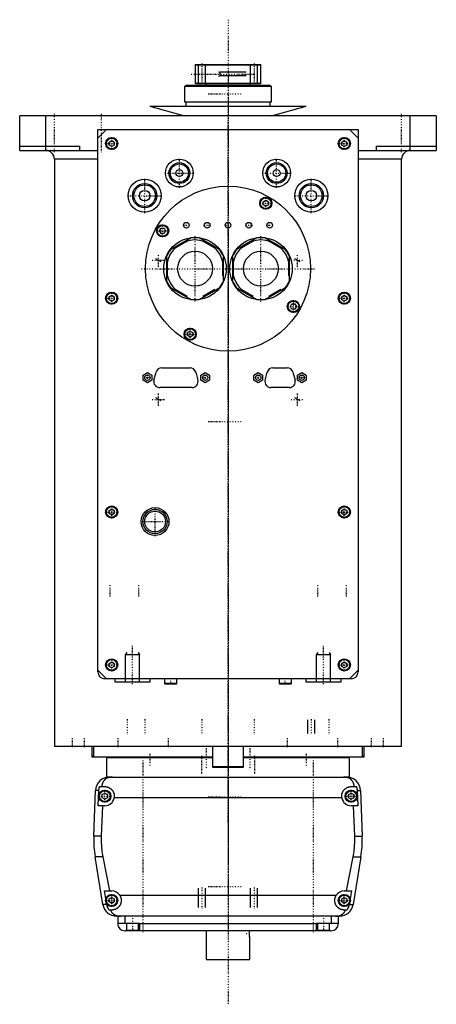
# Model space of a CAD drawing. Extents: x -120 to 120, y -123 to 443.
import ezdxf

# ---------------------------------------------------------------- set-up
doc = ezdxf.new("R2010")
doc.units = 0
doc.linetypes.add('CENTER', pattern=[1.5, 0.45, -0.5, 0.05, -0.5])
for name, color, linetype in [('AM_0', 7, 'CONTINUOUS'), ('AM_10', 7, 'CONTINUOUS'), ('AM_7', 7, 'CENTER')]:
    doc.layers.add(name, color=color, linetype=linetype)

msp = doc.modelspace()

# ---------------------------------------------------------------- linework, layer by layer
at = {"layer": 'AM_0', "color": 7, "linetype": 'CONTINUOUS'}
for p, q in [((-18.7, 417.5), (-19, 417.2)), ((-19, 417.2), (-19, 406.8)), ((-19, 417.2), (19, 417.2)), ((-18.7, 417.5), (18.7, 417.5)), ((19, 417.2), (18.7, 417.5)), ((19, 406.8), (19, 417.2)), ((-25.15, 405), (-25.15, 396)), ((-25.15, 405), (25.15, 405)), ((-24.35, 405.5), (-24.35, 405)), ((-24.35, 405.5), (24.35, 405.5)), ((-19, 406.8), (-18.7, 406.5)), ((-19, 406.8), (19, 406.8)), ((-18.7, 406.5), (18.7, 406.5)), ((-12.5, 406.5), (-12.5, 405.5)), ((12.5, 405.5), (12.5, 406.5)), ((18.7, 406.5), (19, 406.8)), ((24.35, 405), (24.35, 405.5)), ((25.15, 396), (25.15, 405)), ((-45, 393.5), (-25.04, 388)), ((-45, 393.5), (45, 393.5)), ((-25.15, 396), (25.15, 396)), ((-24.35, 396), (-24.35, 393.5)), ((24.35, 393.5), (24.35, 396)), ((25.04, 388), (45, 393.5)), ((-120, 368), (-120, 388)), ((120, 388), (-120, 388)), ((-105, 368), (-105, 388)), ((105, 368), (105, 388)), ((120, 388), (120, 368)), ((-70, 380), (-75, 375)), ((-75, 380), (75, 380)), ((-75, 68), (-75, 380)), ((75, 375), (70, 380)), ((75, 380), (75, 68)), ((-120, 370.5), (-85.5, 370.5)), ((-85.5, 370.5), (-85.5, 368)), ((-68.5, 372.87), (-67, 373.73)), ((-68.5, 371.13), (-68.5, 372.87)), ((-67, 370.27), (-68.5, 371.13)), ((-67, 373.73), (-65.5, 372.87)), ((-65.5, 371.13), (-67, 370.27)), ((-65.5, 372.87), (-65.5, 371.13)), ((65.5, 372.87), (67, 373.73)), ((65.5, 371.13), (65.5, 372.87)), ((67, 370.27), (65.5, 371.13)), ((67, 373.73), (68.5, 372.87)), ((68.5, 371.13), (67, 370.27)), ((68.5, 372.87), (68.5, 371.13)), ((85.5, 370.5), (120, 370.5)), ((85.5, 368), (85.5, 370.5)), ((-120, 368), (-75, 368)), ((-100, 363), (-100, 25)), ((-75, 363), (-100, 363)), ((74.98, 368), (120, 368)), ((100, 363), (75, 363)), ((100, 25), (100, 363)), ((20.25, 338.54), (21.75, 339.4)), ((20.25, 336.81), (20.25, 338.54)), ((21.75, 335.94), (20.25, 336.81)), ((21.75, 339.4), (23.25, 338.54)), ((23.25, 336.81), (21.75, 335.94)), ((23.25, 338.54), (23.25, 336.81)), ((-39.4, 321.75), (-38.54, 323.25)), ((-38.54, 323.25), (-36.81, 323.25)), ((-36.81, 323.25), (-35.94, 321.75)), ((-38.54, 320.25), (-39.4, 321.75)), ((-36.81, 320.25), (-38.54, 320.25)), ((-35.94, 321.75), (-36.81, 320.25)), ((-21.3, 317.73), (-33.2, 310.85)), ((-4.8, 310.85), (-16.7, 317.73)), ((16.7, 317.73), (4.8, 310.85)), ((33.2, 310.85), (21.3, 317.73)), ((-23.51, 315.87), (-30.49, 311.84)), ((-7.51, 311.84), (-14.49, 315.87)), ((14.49, 315.87), (7.51, 311.84)), ((30.49, 311.84), (23.51, 315.87)), ((-35.5, 306.88), (-35.5, 293.12)), ((-2.5, 293.12), (-2.5, 306.88)), ((2.5, 306.88), (2.5, 293.12)), ((35.5, 293.12), (35.5, 306.88)), ((-35, 304.03), (-35, 295.97)), ((-3, 295.97), (-3, 304.03)), ((3, 304.03), (3, 295.97)), ((35, 295.97), (35, 304.03)), ((-33.2, 289.15), (-21.3, 282.27)), ((-16.7, 282.27), (-4.8, 289.15)), ((4.8, 289.15), (16.7, 282.27)), ((21.3, 282.27), (33.2, 289.15)), ((-68.5, 283.87), (-67, 284.73)), ((-68.5, 282.13), (-68.5, 283.87)), ((-67, 284.73), (-65.5, 283.87)), ((-65.5, 283.87), (-65.5, 282.13)), ((-30.49, 288.16), (-23.51, 284.13)), ((-14.49, 284.13), (-7.51, 288.16)), ((7.51, 288.16), (14.49, 284.13)), ((23.51, 284.13), (30.49, 288.16)), ((65.5, 283.87), (67, 284.73)), ((65.5, 282.13), (65.5, 283.87)), ((67, 284.73), (68.5, 283.87)), ((68.5, 283.87), (68.5, 282.13)), ((-67, 281.27), (-68.5, 282.13)), ((-65.5, 282.13), (-67, 281.27)), ((35.94, 278.25), (36.81, 279.75)), ((36.81, 276.75), (35.94, 278.25)), ((36.81, 279.75), (38.54, 279.75)), ((38.54, 279.75), (39.4, 278.25)), ((39.4, 278.25), (38.54, 276.75)), ((67, 281.27), (65.5, 282.13)), ((68.5, 282.13), (67, 281.27)), ((38.54, 276.75), (36.81, 276.75)), ((-23.25, 263.19), (-21.75, 264.06)), ((-23.25, 261.46), (-23.25, 263.19)), ((-21.75, 260.6), (-23.25, 261.46)), ((-21.75, 264.06), (-20.25, 263.19)), ((-20.25, 261.46), (-21.75, 260.6)), ((-20.25, 263.19), (-20.25, 261.46)), ((-48.95, 238.74), (-46.45, 240.19)), ((-48.95, 235.86), (-48.95, 238.74)), ((-46.45, 240.19), (-43.95, 238.74)), ((-43.95, 238.74), (-43.95, 235.86)), ((-42.63, 235.87), (-41.42, 240.47)), ((-38.13, 243), (-21.87, 243)), ((-18.58, 240.47), (-17.37, 235.87)), ((-15.65, 238.74), (-13.15, 240.19)), ((-15.65, 235.86), (-15.65, 238.74)), ((-13.15, 240.19), (-10.65, 238.74)), ((-10.65, 238.74), (-10.65, 235.86)), ((14.9, 238.74), (17.4, 240.19)), ((14.9, 235.86), (14.9, 238.74)), ((17.4, 240.19), (19.9, 238.74)), ((19.9, 238.74), (19.9, 235.86)), ((21.37, 235.87), (22.58, 240.47)), ((25.87, 243), (34.13, 243)), ((37.42, 240.47), (38.63, 235.87)), ((40, 238.74), (42.5, 240.19)), ((40, 235.86), (40, 238.74)), ((42.5, 240.19), (45, 238.74)), ((45, 238.74), (45, 235.86)), ((-46.45, 234.41), (-48.95, 235.86)), ((-43.95, 235.86), (-46.45, 234.41)), ((-13.15, 234.41), (-15.65, 235.86)), ((-10.65, 235.86), (-13.15, 234.41)), ((17.4, 234.41), (14.9, 235.86)), ((19.9, 235.86), (17.4, 234.41)), ((42.5, 234.41), (40, 235.86)), ((45, 235.86), (42.5, 234.41)), ((-20.66, 231.6), (-39.34, 231.6)), ((35.34, 231.6), (24.66, 231.6)), ((-68.5, 160.87), (-67, 161.73)), ((-68.5, 159.13), (-68.5, 160.87)), ((-67, 158.27), (-68.5, 159.13)), ((-67, 161.73), (-65.5, 160.87)), ((-65.5, 159.13), (-67, 158.27)), ((-65.5, 160.87), (-65.5, 159.13)), ((65.5, 160.87), (67, 161.73)), ((65.5, 159.13), (65.5, 160.87)), ((67, 158.27), (65.5, 159.13)), ((67, 161.73), (68.5, 160.87)), ((68.5, 159.13), (67, 158.27)), ((68.5, 160.87), (68.5, 159.13)), ((-68.5, 72.87), (-67, 73.73)), ((-67, 73.73), (-65.5, 72.87)), ((65.5, 72.87), (67, 73.73)), ((67, 73.73), (68.5, 72.87)), ((-75, 69), (-70, 64)), ((-68.5, 71.13), (-68.5, 72.87)), ((-67, 70.27), (-68.5, 71.13)), ((-65.5, 71.13), (-67, 70.27)), ((-65.5, 72.87), (-65.5, 71.13)), ((65.5, 71.13), (65.5, 72.87)), ((67, 70.27), (65.5, 71.13)), ((68.5, 71.13), (67, 70.27)), ((68.5, 72.87), (68.5, 71.13)), ((70, 64), (75, 69)), ((71, 64), (-71, 64)), ((-65, 62), (-65, 64)), ((-45, 64), (-45, 62)), ((-36.5, 64), (-36.5, 61.4)), ((-29.5, 61.4), (-29.5, 64)), ((29.5, 64), (29.5, 61.4)), ((36.5, 61.4), (36.5, 64)), ((45, 62), (45, 64)), ((65, 64), (65, 62)), ((-45, 62), (-65, 62)), ((-36.5, 61.4), (-36.1, 61)), ((-29.5, 61.4), (-36.5, 61.4)), ((-29.9, 61), (-36.1, 61)), ((-29.9, 61), (-29.5, 61.4)), ((29.5, 61.4), (29.9, 61)), ((36.5, 61.4), (29.5, 61.4)), ((36.1, 61), (29.9, 61)), ((36.1, 61), (36.5, 61.4)), ((65, 62), (45, 62)), ((100, 25), (-100, 25)), ((-88.79, 25.01), (-88.79, 25)), ((-78.5, 25), (-78.5, 19.2)), ((-77.5, 25), (-77.5, 19)), ((-40.35, 25), (-40.35, 25)), ((-9, 25), (-9, 13.4)), ((9, 13.4), (9, 25)), ((40.35, 25), (40.35, 25)), ((77.5, 19), (77.5, 25)), ((78.5, 19.2), (78.5, 25)), ((88.79, 25), (88.79, 25.01)), ((-78.5, 19.7), (-77.56, 19.7)), ((-78.5, 19.2), (-77.56, 19.2)), ((-9.01, 19), (-77.5, 19)), ((-70, 18.5), (-70, 7.5)), ((-9.01, 18.5), (-70, 18.5)), ((-55, 19), (-55, 18.5)), ((77.5, 19), (9.01, 19)), ((70, 18.5), (9.01, 18.5)), ((55, 18.5), (55, 19)), ((70, 7.5), (70, 18.5)), ((77.56, 19.7), (78.5, 19.7)), ((77.56, 19.2), (78.5, 19.2)), ((-9, 13.4), (-8.6, 13)), ((9, 13.4), (-9, 13.4)), ((8.6, 13), (-8.6, 13)), ((8.6, 13), (9, 13.4)), ((-68.3, 7.5), (-70, 7.5)), ((-68.3, 7.5), (68.3, 7.5)), ((70, 7.5), (66.56, 7.5)), ((-73.97, 2), (-71, 2)), ((71, 2), (73.97, 2)), ((-77.28, -26.54), (-76.29, -0.2)), ((-74.4, -0.2), (-76.29, -0.2)), ((-74.75, -9), (-74.4, -0.2)), ((-72.5, -2.63), (-71, -1.77)), ((-72.5, -4.37), (-72.5, -2.63)), ((-71, -5.23), (-72.5, -4.37)), ((-71, -1.77), (-69.5, -2.63)), ((-69.5, -4.37), (-71, -5.23)), ((-69.5, -2.63), (-69.5, -4.37)), ((65.59, -4.5), (-65.59, -4.5)), ((69.5, -2.63), (71, -1.77)), ((69.5, -4.37), (69.5, -2.63)), ((71, -5.23), (69.5, -4.37)), ((71, -1.77), (72.5, -2.63)), ((72.5, -4.37), (71, -5.23)), ((72.5, -2.63), (72.5, -4.37)), ((74.4, -0.2), (76.29, -0.2)), ((74.4, -0.2), (74.75, -9)), ((76.29, -0.2), (77.28, -26.54)), ((-71, -9), (-74.75, -9)), ((-72.2, -9), (-72.97, -26.54)), ((74.75, -9), (71, -9)), ((72.97, -26.54), (72.2, -9)), ((-72.97, -26.54), (-77.28, -26.54)), ((72.97, -26.54), (77.28, -26.54)), ((-72.1, -65.78), (-76.54, -38.4)), ((-72.1, -38.4), (-76.54, -38.4)), ((-72.1, -38.4), (-68.19, -58)), ((68.19, -58), (72.1, -38.4)), ((72.1, -38.4), (76.54, -38.4)), ((76.54, -38.4), (72.1, -65.78)), ((-70.39, -62.62), (-71.21, -58)), ((-71.21, -58), (-67, -58)), ((-68.5, -62.63), (-67, -61.77)), ((-67, -61.77), (-65.5, -62.63)), ((-62.39, -60.5), (62.39, -60.5)), ((65.5, -62.63), (67, -61.77)), ((67, -58), (71.21, -58)), ((67, -61.77), (68.5, -62.63)), ((71.21, -58), (70.39, -62.62)), ((-69.82, -65.78), (-72.1, -65.78)), ((-69.82, -65.78), (-69.87, -65.5)), ((-68.5, -64.37), (-68.5, -62.63)), ((-67, -65.23), (-68.5, -64.37)), ((-65.5, -64.37), (-67, -65.23)), ((-65.5, -62.63), (-65.5, -64.37)), ((65.5, -64.37), (65.5, -62.63)), ((67, -65.23), (65.5, -64.37)), ((68.5, -64.37), (67, -65.23)), ((68.5, -62.63), (68.5, -64.37)), ((69.87, -65.5), (69.82, -65.78)), ((69.82, -65.78), (72.1, -65.78)), ((-67, -69), (-68.39, -69)), ((64.2, -72.5), (-64.2, -72.5)), ((-63.5, -72.5), (-63.5, -77)), ((-59.5, -72.5), (-59.5, -76.5)), ((59.5, -72.5), (59.5, -76.5)), ((63.5, -72.5), (63.5, -77)), ((68.39, -69), (67, -69)), ((-63.5, -76.5), (-51, -76.5)), ((-58.5, -76.5), (-58.5, -80.5)), ((-51.5, -80.5), (-51.5, -76.5)), ((-51, -76.5), (-51, -81)), ((51, -77), (-51, -77)), ((51, -81), (51, -76.5)), ((51, -76.5), (63.5, -76.5)), ((51.5, -76.5), (51.5, -80.5)), ((58.5, -80.5), (58.5, -76.5)), ((59.5, -81), (-59.5, -81)), ((-58.5, -80.5), (-51.5, -80.5)), ((-55, -81), (-55, -80.5)), ((-12.5, -81), (-12.5, -97.5)), ((12.43, -81.11), (12.42, -81.25)), ((12.45, -84.14), (12.47, -84.29)), ((12.49, -84.42), (12.49, -84.46)), ((12.5, -97.5), (12.5, -84.5)), ((51.5, -80.5), (58.5, -80.5)), ((55, -81), (55, -80.5)), ((-12.5, -97.5), (12.5, -97.5))]:
    msp.add_line(p, q, dxfattribs=at)
for points in [[(-66.56, 7.5, 0), (-66.61, 7.5, 0), (-66.7, 7.5, 0), (-66.8, 7.5, 0), (-66.84, 7.5, 0), (-66.89, 7.49, 0), (-66.98, 7.49, 0), (-67.08, 7.49, 0), (-67.17, 7.48, 0), (-67.26, 7.47, 0), (-67.35, 7.47, 0), (-67.4, 7.46, 0), (-67.45, 7.46, 0), (-67.54, 7.45, 0), (-67.63, 7.44, 0), (-67.72, 7.42, 0), (-67.82, 7.41, 0), (-67.91, 7.4, 0), (-67.95, 7.39, 0), (-68, 7.38, 0), (-68.09, 7.37, 0), (-68.18, 7.35, 0), (-68.23, 7.34, 0), (-68.27, 7.33, 0), (-68.36, 7.31, 0), (-68.45, 7.29, 0), (-68.49, 7.28, 0), (-68.53, 7.27, 0), (-68.62, 7.24, 0), (-68.71, 7.22, 0), (-68.79, 7.2, 0), (-68.88, 7.17, 0), (-68.96, 7.14, 0), (-69, 7.13, 0), (-69.04, 7.11, 0), (-69.13, 7.08, 0), (-69.21, 7.05, 0), (-69.29, 7.02, 0), (-69.37, 6.99, 0), (-69.45, 6.96, 0), (-69.49, 6.94, 0), (-69.53, 6.92, 0), (-69.6, 6.89, 0), (-69.68, 6.85, 0), (-69.76, 6.81, 0), (-69.83, 6.77, 0), (-69.91, 6.74, 0), (-69.94, 6.72, 0), (-69.98, 6.69, 0), (-70.05, 6.65, 0), (-70.12, 6.61, 0), (-70.19, 6.57, 0), (-70.26, 6.52, 0), (-70.33, 6.48, 0), (-70.37, 6.46, 0), (-70.4, 6.43, 0), (-70.47, 6.39, 0), (-70.53, 6.34, 0), (-70.6, 6.29, 0), (-70.66, 6.24, 0), (-70.72, 6.19, 0), (-70.75, 6.17, 0), (-70.78, 6.14, 0), (-70.84, 6.09, 0), (-70.9, 6.04, 0), (-70.93, 6.01, 0), (-70.96, 5.98, 0), (-71.02, 5.93, 0), (-71.08, 5.87, 0), (-71.1, 5.85, 0), (-71.13, 5.82, 0), (-71.19, 5.76, 0), (-71.24, 5.71, 0), (-71.29, 5.65, 0), (-71.34, 5.59, 0), (-71.4, 5.53, 0), (-71.42, 5.5, 0), (-71.45, 5.47, 0), (-71.5, 5.41, 0), (-71.54, 5.35, 0), (-71.59, 5.28, 0), (-71.64, 5.22, 0), (-71.68, 5.16, 0), (-71.71, 5.12, 0), (-71.73, 5.09, 0), (-71.77, 5.02, 0), (-71.82, 4.96, 0), (-71.86, 4.89, 0), (-71.9, 4.82, 0), (-71.94, 4.75, 0), (-71.96, 4.72, 0), (-71.98, 4.68, 0), (-72.02, 4.61, 0), (-72.06, 4.54, 0), (-72.1, 4.46, 0), (-72.13, 4.39, 0), (-72.17, 4.32, 0), (-72.18, 4.28, 0), (-72.2, 4.24, 0), (-72.24, 4.16, 0), (-72.27, 4.09, 0), (-72.3, 4.01, 0), (-72.33, 3.93, 0), (-72.36, 3.85, 0), (-72.37, 3.81, 0), (-72.39, 3.77, 0), (-72.42, 3.69, 0), (-72.44, 3.61, 0), (-72.46, 3.57, 0), (-72.47, 3.52, 0), (-72.49, 3.44, 0), (-72.52, 3.36, 0), (-72.53, 3.32, 0), (-72.54, 3.27, 0), (-72.56, 3.19, 0), (-72.58, 3.1, 0), (-72.6, 3.02, 0), (-72.62, 2.93, 0), (-72.63, 2.84, 0), (-72.64, 2.8, 0), (-72.65, 2.76, 0), (-72.66, 2.67, 0), (-72.68, 2.58, 0), (-72.72, 2.27, 0), (-72.74, 2, 0)], [(72.74, 2, 0), (72.74, 2.05, 0), (72.73, 2.14, 0), (72.72, 2.23, 0), (72.72, 2.27, 0), (72.71, 2.32, 0), (72.7, 2.41, 0), (72.69, 2.5, 0), (72.68, 2.59, 0), (72.66, 2.68, 0), (72.65, 2.76, 0), (72.64, 2.81, 0), (72.63, 2.85, 0), (72.61, 2.94, 0), (72.6, 3.03, 0), (72.58, 3.11, 0), (72.56, 3.2, 0), (72.54, 3.28, 0), (72.52, 3.33, 0), (72.51, 3.37, 0), (72.49, 3.45, 0), (72.46, 3.53, 0), (72.45, 3.58, 0), (72.44, 3.62, 0), (72.41, 3.7, 0), (72.39, 3.78, 0), (72.37, 3.82, 0), (72.36, 3.86, 0), (72.33, 3.94, 0), (72.3, 4.01, 0), (72.27, 4.09, 0), (72.23, 4.17, 0), (72.2, 4.24, 0), (72.18, 4.28, 0), (72.17, 4.32, 0), (72.13, 4.39, 0), (72.1, 4.46, 0), (72.06, 4.54, 0), (72.02, 4.61, 0), (71.98, 4.68, 0), (71.96, 4.71, 0), (71.94, 4.75, 0), (71.9, 4.82, 0), (71.86, 4.89, 0), (71.82, 4.95, 0), (71.78, 5.02, 0), (71.73, 5.08, 0), (71.71, 5.12, 0), (71.69, 5.15, 0), (71.64, 5.21, 0), (71.6, 5.28, 0), (71.55, 5.34, 0), (71.5, 5.4, 0), (71.45, 5.46, 0), (71.43, 5.49, 0), (71.4, 5.52, 0), (71.35, 5.58, 0), (71.3, 5.64, 0), (71.25, 5.7, 0), (71.19, 5.75, 0), (71.14, 5.81, 0), (71.11, 5.84, 0), (71.08, 5.87, 0), (71.03, 5.92, 0), (70.97, 5.98, 0), (70.94, 6, 0), (70.91, 6.03, 0), (70.85, 6.08, 0), (70.79, 6.13, 0), (70.76, 6.16, 0), (70.73, 6.18, 0), (70.67, 6.23, 0), (70.6, 6.28, 0), (70.54, 6.33, 0), (70.47, 6.38, 0), (70.41, 6.43, 0), (70.37, 6.45, 0), (70.34, 6.47, 0), (70.27, 6.52, 0), (70.2, 6.56, 0), (70.13, 6.61, 0), (70.06, 6.65, 0), (69.99, 6.69, 0), (69.95, 6.71, 0), (69.91, 6.73, 0), (69.84, 6.77, 0), (69.76, 6.81, 0), (69.69, 6.85, 0), (69.61, 6.88, 0), (69.53, 6.92, 0), (69.5, 6.94, 0), (69.46, 6.95, 0), (69.38, 6.99, 0), (69.3, 7.02, 0), (69.22, 7.05, 0), (69.13, 7.08, 0), (69.05, 7.11, 0), (69.01, 7.13, 0), (68.97, 7.14, 0), (68.89, 7.17, 0), (68.8, 7.19, 0), (68.72, 7.22, 0), (68.63, 7.24, 0), (68.54, 7.27, 0), (68.5, 7.28, 0), (68.46, 7.29, 0), (68.37, 7.31, 0), (68.28, 7.33, 0), (68.23, 7.34, 0), (68.19, 7.35, 0), (68.1, 7.36, 0), (68.01, 7.38, 0), (67.96, 7.39, 0), (67.91, 7.4, 0), (67.82, 7.41, 0), (67.73, 7.42, 0), (67.64, 7.44, 0), (67.55, 7.45, 0), (67.45, 7.46, 0), (67.41, 7.46, 0), (67.36, 7.47, 0), (67.27, 7.47, 0), (67.17, 7.48, 0), (67.08, 7.49, 0), (66.99, 7.49, 0), (66.89, 7.49, 0), (66.85, 7.5, 0), (66.8, 7.5, 0), (66.7, 7.5, 0), (66.61, 7.5, 0), (66.56, 7.5, 0)], [(-74.4, -0.2, 0), (-74.39, -0.14, 0), (-74.39, -0.02, 0), (-74.38, 0.1, 0), (-74.37, 0.16, 0), (-74.37, 0.23, 0), (-74.35, 0.35, 0), (-74.34, 0.47, 0), (-74.32, 0.6, 0), (-74.3, 0.72, 0), (-74.28, 0.85, 0), (-74.27, 0.91, 0), (-74.26, 0.97, 0), (-74.23, 1.1, 0), (-74.2, 1.22, 0), (-74.17, 1.34, 0), (-74.14, 1.47, 0), (-74.1, 1.59, 0), (-74.09, 1.65, 0), (-74.07, 1.71, 0), (-74.03, 1.83, 0), (-73.99, 1.94, 0), (-73.97, 2, 0)], [(-71, 2, 0), (-70.96, 2, 0), (-70.87, 2, 0), (-70.78, 2, 0), (-70.73, 1.99, 0), (-70.69, 1.99, 0), (-70.6, 1.99, 0), (-70.51, 1.98, 0), (-70.42, 1.97, 0), (-70.33, 1.96, 0), (-70.24, 1.95, 0), (-70.19, 1.94, 0), (-70.15, 1.93, 0), (-70.06, 1.92, 0), (-69.97, 1.9, 0), (-69.88, 1.88, 0), (-69.79, 1.86, 0), (-69.7, 1.84, 0), (-69.65, 1.83, 0), (-69.61, 1.82, 0), (-69.52, 1.8, 0), (-69.43, 1.77, 0), (-69.38, 1.76, 0), (-69.34, 1.74, 0), (-69.25, 1.72, 0), (-69.17, 1.69, 0), (-69.12, 1.67, 0), (-69.08, 1.65, 0), (-68.99, 1.62, 0), (-68.91, 1.59, 0), (-68.82, 1.55, 0), (-68.74, 1.51, 0), (-68.66, 1.48, 0), (-68.61, 1.46, 0), (-68.57, 1.44, 0), (-68.49, 1.39, 0), (-68.41, 1.35, 0), (-68.33, 1.31, 0), (-68.25, 1.26, 0), (-68.17, 1.22, 0), (-68.14, 1.2, 0), (-68.1, 1.17, 0), (-68.02, 1.12, 0), (-67.95, 1.07, 0), (-67.87, 1.02, 0), (-67.8, 0.97, 0), (-67.73, 0.92, 0), (-67.69, 0.89, 0), (-67.66, 0.87, 0), (-67.59, 0.81, 0), (-67.52, 0.76, 0), (-67.45, 0.7, 0), (-67.39, 0.65, 0), (-67.32, 0.59, 0), (-67.29, 0.56, 0), (-67.26, 0.53, 0), (-67.2, 0.47, 0), (-67.14, 0.41, 0), (-67.08, 0.35, 0), (-67.02, 0.29, 0), (-66.96, 0.23, 0), (-66.93, 0.2, 0), (-66.9, 0.17, 0), (-66.84, 0.1, 0), (-66.79, 0.04, 0), (-66.76, 0, 0), (-66.73, -0.03, 0), (-66.68, -0.1, 0), (-66.62, -0.17, 0), (-66.6, -0.2, 0), (-66.57, -0.24, 0), (-66.52, -0.31, 0), (-66.47, -0.38, 0), (-66.42, -0.45, 0), (-66.37, -0.53, 0), (-66.32, -0.6, 0), (-66.3, -0.64, 0), (-66.28, -0.68, 0), (-66.23, -0.76, 0), (-66.19, -0.83, 0), (-66.15, -0.91, 0), (-66.11, -0.99, 0), (-66.06, -1.07, 0), (-66.05, -1.11, 0), (-66.03, -1.15, 0), (-65.99, -1.23, 0), (-65.95, -1.32, 0), (-65.92, -1.4, 0), (-65.88, -1.48, 0), (-65.85, -1.57, 0), (-65.84, -1.61, 0), (-65.82, -1.65, 0), (-65.79, -1.74, 0), (-65.76, -1.82, 0), (-65.74, -1.91, 0), (-65.71, -1.99, 0), (-65.69, -2.08, 0), (-65.68, -2.12, 0), (-65.66, -2.17, 0), (-65.64, -2.25, 0), (-65.62, -2.34, 0), (-65.61, -2.43, 0), (-65.59, -2.52, 0), (-65.57, -2.6, 0), (-65.57, -2.65, 0), (-65.56, -2.69, 0), (-65.55, -2.78, 0), (-65.54, -2.87, 0), (-65.53, -2.91, 0), (-65.53, -2.96, 0), (-65.52, -3.04, 0), (-65.51, -3.13, 0), (-65.51, -3.18, 0), (-65.51, -3.22, 0), (-65.5, -3.31, 0), (-65.5, -3.39, 0), (-65.5, -3.48, 0), (-65.5, -3.57, 0), (-65.5, -3.65, 0), (-65.5, -3.7, 0), (-65.51, -3.74, 0), (-65.51, -3.83, 0), (-65.52, -3.92, 0), (-65.52, -4.01, 0), (-65.53, -4.1, 0), (-65.54, -4.19, 0), (-65.55, -4.23, 0), (-65.55, -4.28, 0), (-65.57, -4.37, 0), (-65.58, -4.46, 0), (-65.59, -4.5, 0)], [(65.59, -4.5, 0), (65.58, -4.46, 0), (65.57, -4.37, 0), (65.55, -4.28, 0), (65.55, -4.23, 0), (65.54, -4.19, 0), (65.53, -4.1, 0), (65.52, -4.01, 0), (65.52, -3.92, 0), (65.51, -3.83, 0), (65.51, -3.74, 0), (65.5, -3.7, 0), (65.5, -3.65, 0), (65.5, -3.57, 0), (65.5, -3.48, 0), (65.5, -3.39, 0), (65.5, -3.31, 0), (65.51, -3.22, 0), (65.51, -3.18, 0), (65.51, -3.13, 0), (65.52, -3.04, 0), (65.53, -2.96, 0), (65.53, -2.91, 0), (65.54, -2.87, 0), (65.55, -2.78, 0), (65.56, -2.69, 0), (65.57, -2.65, 0), (65.57, -2.6, 0), (65.59, -2.52, 0), (65.61, -2.43, 0), (65.62, -2.34, 0), (65.64, -2.25, 0), (65.66, -2.17, 0), (65.68, -2.12, 0), (65.69, -2.08, 0), (65.71, -1.99, 0), (65.74, -1.91, 0), (65.76, -1.82, 0), (65.79, -1.74, 0), (65.82, -1.65, 0), (65.84, -1.61, 0), (65.85, -1.57, 0), (65.88, -1.48, 0), (65.92, -1.4, 0), (65.95, -1.32, 0), (65.99, -1.23, 0), (66.03, -1.15, 0), (66.05, -1.11, 0), (66.06, -1.07, 0), (66.11, -0.99, 0), (66.15, -0.91, 0), (66.19, -0.83, 0), (66.23, -0.76, 0), (66.28, -0.68, 0), (66.3, -0.64, 0), (66.32, -0.6, 0), (66.37, -0.53, 0), (66.42, -0.45, 0), (66.47, -0.38, 0), (66.52, -0.31, 0), (66.57, -0.24, 0), (66.6, -0.2, 0), (66.62, -0.17, 0), (66.68, -0.1, 0), (66.73, -0.03, 0), (66.76, 0, 0), (66.79, 0.04, 0), (66.84, 0.1, 0), (66.9, 0.17, 0), (66.93, 0.2, 0), (66.96, 0.23, 0), (67.02, 0.29, 0), (67.08, 0.35, 0), (67.14, 0.41, 0), (67.2, 0.47, 0), (67.26, 0.53, 0), (67.29, 0.56, 0), (67.32, 0.59, 0), (67.39, 0.65, 0), (67.45, 0.7, 0), (67.52, 0.76, 0), (67.59, 0.81, 0), (67.66, 0.87, 0), (67.69, 0.89, 0), (67.73, 0.92, 0), (67.8, 0.97, 0), (67.87, 1.02, 0), (67.95, 1.07, 0), (68.02, 1.12, 0), (68.1, 1.17, 0), (68.14, 1.2, 0), (68.17, 1.22, 0), (68.25, 1.26, 0), (68.33, 1.31, 0), (68.41, 1.35, 0), (68.49, 1.39, 0), (68.57, 1.44, 0), (68.61, 1.46, 0), (68.66, 1.48, 0), (68.74, 1.51, 0), (68.82, 1.55, 0), (68.91, 1.59, 0), (68.99, 1.62, 0), (69.08, 1.65, 0), (69.12, 1.67, 0), (69.17, 1.69, 0), (69.25, 1.72, 0), (69.34, 1.74, 0), (69.38, 1.76, 0), (69.43, 1.77, 0), (69.52, 1.8, 0), (69.61, 1.82, 0), (69.65, 1.83, 0), (69.7, 1.84, 0), (69.79, 1.86, 0), (69.88, 1.88, 0), (69.97, 1.9, 0), (70.06, 1.92, 0), (70.15, 1.93, 0), (70.19, 1.94, 0), (70.24, 1.95, 0), (70.33, 1.96, 0), (70.42, 1.97, 0), (70.51, 1.98, 0), (70.6, 1.99, 0), (70.69, 1.99, 0), (70.73, 1.99, 0), (70.78, 2, 0), (70.87, 2, 0), (70.96, 2, 0), (71, 2, 0)], [(73.97, 2, 0), (73.99, 1.94, 0), (74.03, 1.83, 0), (74.07, 1.71, 0), (74.09, 1.65, 0), (74.1, 1.59, 0), (74.14, 1.47, 0), (74.17, 1.34, 0), (74.2, 1.22, 0), (74.23, 1.1, 0), (74.26, 0.97, 0), (74.27, 0.91, 0), (74.28, 0.85, 0), (74.3, 0.72, 0), (74.32, 0.6, 0), (74.34, 0.47, 0), (74.35, 0.35, 0), (74.37, 0.23, 0), (74.37, 0.16, 0), (74.38, 0.1, 0), (74.39, -0.02, 0), (74.39, -0.14, 0), (74.4, -0.2, 0)], [(-72.97, -26.54, 0), (-72.99, -26.87, 0), (-73.01, -27.51, 0), (-73.02, -28.16, 0), (-73.02, -28.47, 0), (-73.02, -28.79, 0), (-73.02, -29.43, 0), (-73, -30.07, 0), (-72.98, -30.72, 0), (-72.96, -31.37, 0), (-72.92, -32.03, 0), (-72.9, -32.36, 0), (-72.87, -32.69, 0), (-72.82, -33.35, 0), (-72.75, -34.02, 0), (-72.68, -34.69, 0), (-72.59, -35.36, 0), (-72.5, -36.04, 0), (-72.45, -36.38, 0), (-72.4, -36.71, 0), (-72.29, -37.39, 0), (-72.17, -38.06, 0), (-72.1, -38.4, 0)], [(72.1, -38.4, 0), (72.17, -38.06, 0), (72.29, -37.39, 0), (72.4, -36.71, 0), (72.45, -36.38, 0), (72.5, -36.04, 0), (72.59, -35.36, 0), (72.68, -34.69, 0), (72.75, -34.02, 0), (72.82, -33.35, 0), (72.87, -32.69, 0), (72.9, -32.36, 0), (72.92, -32.03, 0), (72.96, -31.37, 0), (72.98, -30.72, 0), (73, -30.07, 0), (73.02, -29.43, 0), (73.02, -28.79, 0), (73.02, -28.47, 0), (73.02, -28.16, 0), (73.01, -27.51, 0), (72.99, -26.87, 0), (72.97, -26.54, 0)], [(-62.39, -60.5, 0), (-62.36, -60.55, 0), (-62.3, -60.65, 0), (-62.24, -60.74, 0), (-62.21, -60.79, 0), (-62.18, -60.84, 0), (-62.13, -60.95, 0), (-62.08, -61.05, 0), (-62.03, -61.15, 0), (-61.98, -61.26, 0), (-61.93, -61.36, 0), (-61.91, -61.41, 0), (-61.89, -61.47, 0), (-61.85, -61.57, 0), (-61.81, -61.68, 0), (-61.77, -61.79, 0), (-61.74, -61.9, 0), (-61.71, -62.01, 0), (-61.69, -62.06, 0), (-61.68, -62.12, 0), (-61.65, -62.23, 0), (-61.62, -62.34, 0), (-61.61, -62.39, 0), (-61.6, -62.45, 0), (-61.58, -62.56, 0), (-61.56, -62.66, 0), (-61.56, -62.72, 0), (-61.55, -62.77, 0), (-61.53, -62.88, 0), (-61.52, -62.99, 0), (-61.51, -63.1, 0), (-61.51, -63.21, 0), (-61.5, -63.31, 0), (-61.5, -63.37, 0), (-61.5, -63.42, 0), (-61.5, -63.52, 0), (-61.5, -63.63, 0), (-61.5, -63.73, 0), (-61.51, -63.84, 0), (-61.52, -63.95, 0), (-61.52, -64, 0), (-61.53, -64.05, 0), (-61.54, -64.16, 0), (-61.55, -64.26, 0), (-61.57, -64.37, 0), (-61.59, -64.47, 0), (-61.61, -64.58, 0), (-61.62, -64.63, 0), (-61.63, -64.69, 0), (-61.65, -64.79, 0), (-61.68, -64.9, 0), (-61.71, -65, 0), (-61.74, -65.1, 0), (-61.77, -65.21, 0), (-61.79, -65.26, 0), (-61.81, -65.31, 0), (-61.84, -65.41, 0), (-61.88, -65.51, 0), (-61.92, -65.61, 0), (-61.96, -65.71, 0), (-62.01, -65.81, 0), (-62.03, -65.86, 0), (-62.05, -65.9, 0), (-62.1, -66, 0), (-62.15, -66.1, 0), (-62.18, -66.14, 0), (-62.2, -66.19, 0), (-62.26, -66.28, 0), (-62.31, -66.37, 0), (-62.34, -66.42, 0), (-62.37, -66.46, 0), (-62.43, -66.55, 0), (-62.49, -66.64, 0), (-62.55, -66.73, 0), (-62.61, -66.81, 0), (-62.67, -66.9, 0), (-62.71, -66.94, 0), (-62.74, -66.98, 0), (-62.81, -67.06, 0), (-62.87, -67.14, 0), (-62.94, -67.21, 0), (-63.01, -67.29, 0), (-63.09, -67.36, 0), (-63.12, -67.4, 0), (-63.16, -67.44, 0), (-63.23, -67.51, 0), (-63.31, -67.58, 0), (-63.38, -67.64, 0), (-63.46, -67.71, 0), (-63.55, -67.78, 0), (-63.59, -67.81, 0), (-63.63, -67.85, 0), (-63.71, -67.91, 0), (-63.8, -67.97, 0), (-63.89, -68.04, 0), (-63.98, -68.1, 0), (-64.07, -68.15, 0), (-64.12, -68.18, 0), (-64.16, -68.21, 0), (-64.26, -68.27, 0), (-64.36, -68.32, 0), (-64.45, -68.37, 0), (-64.55, -68.43, 0), (-64.65, -68.47, 0), (-64.7, -68.5, 0), (-64.76, -68.52, 0), (-64.86, -68.57, 0), (-64.96, -68.61, 0), (-65.02, -68.63, 0), (-65.07, -68.65, 0), (-65.17, -68.69, 0), (-65.28, -68.72, 0), (-65.34, -68.74, 0), (-65.39, -68.76, 0), (-65.5, -68.79, 0), (-65.61, -68.82, 0), (-65.72, -68.85, 0), (-65.83, -68.87, 0), (-65.94, -68.9, 0), (-66, -68.91, 0), (-66.05, -68.92, 0), (-66.16, -68.94, 0), (-66.27, -68.95, 0), (-66.39, -68.97, 0), (-66.5, -68.98, 0), (-66.61, -68.99, 0), (-66.67, -68.99, 0), (-66.72, -68.99, 0), (-66.83, -69, 0), (-66.94, -69, 0), (-67, -69, 0)], [(67, -69, 0), (66.94, -69, 0), (66.83, -69, 0), (66.72, -68.99, 0), (66.67, -68.99, 0), (66.61, -68.99, 0), (66.5, -68.98, 0), (66.39, -68.97, 0), (66.27, -68.95, 0), (66.16, -68.94, 0), (66.05, -68.92, 0), (66, -68.91, 0), (65.94, -68.9, 0), (65.83, -68.87, 0), (65.72, -68.85, 0), (65.61, -68.82, 0), (65.5, -68.79, 0), (65.39, -68.76, 0), (65.34, -68.74, 0), (65.28, -68.72, 0), (65.17, -68.69, 0), (65.07, -68.65, 0), (65.02, -68.63, 0), (64.96, -68.61, 0), (64.86, -68.57, 0), (64.76, -68.52, 0), (64.7, -68.5, 0), (64.65, -68.47, 0), (64.55, -68.43, 0), (64.45, -68.37, 0), (64.36, -68.32, 0), (64.26, -68.27, 0), (64.16, -68.21, 0), (64.12, -68.18, 0), (64.07, -68.15, 0), (63.98, -68.1, 0), (63.89, -68.04, 0), (63.8, -67.97, 0), (63.71, -67.91, 0), (63.63, -67.85, 0), (63.59, -67.81, 0), (63.55, -67.78, 0), (63.46, -67.71, 0), (63.38, -67.64, 0), (63.31, -67.58, 0), (63.23, -67.51, 0), (63.16, -67.44, 0), (63.12, -67.4, 0), (63.09, -67.36, 0), (63.01, -67.29, 0), (62.94, -67.21, 0), (62.87, -67.14, 0), (62.81, -67.06, 0), (62.74, -66.98, 0), (62.71, -66.94, 0), (62.67, -66.9, 0), (62.61, -66.81, 0), (62.55, -66.73, 0), (62.49, -66.64, 0), (62.43, -66.55, 0), (62.37, -66.46, 0), (62.34, -66.42, 0), (62.31, -66.37, 0), (62.26, -66.28, 0), (62.2, -66.19, 0), (62.18, -66.14, 0), (62.15, -66.1, 0), (62.1, -66, 0), (62.05, -65.9, 0), (62.03, -65.86, 0), (62.01, -65.81, 0), (61.96, -65.71, 0), (61.92, -65.61, 0), (61.88, -65.51, 0), (61.84, -65.41, 0), (61.81, -65.31, 0), (61.79, -65.26, 0), (61.77, -65.21, 0), (61.74, -65.1, 0), (61.71, -65, 0), (61.68, -64.9, 0), (61.65, -64.79, 0), (61.63, -64.69, 0), (61.62, -64.63, 0), (61.61, -64.58, 0), (61.59, -64.47, 0), (61.57, -64.37, 0), (61.55, -64.26, 0), (61.54, -64.16, 0), (61.53, -64.05, 0), (61.52, -64, 0), (61.52, -63.95, 0), (61.51, -63.84, 0), (61.5, -63.73, 0), (61.5, -63.63, 0), (61.5, -63.52, 0), (61.5, -63.42, 0), (61.5, -63.37, 0), (61.5, -63.31, 0), (61.51, -63.21, 0), (61.51, -63.1, 0), (61.52, -62.99, 0), (61.53, -62.88, 0), (61.55, -62.77, 0), (61.56, -62.72, 0), (61.56, -62.66, 0), (61.58, -62.56, 0), (61.6, -62.45, 0), (61.61, -62.39, 0), (61.62, -62.34, 0), (61.65, -62.23, 0), (61.68, -62.12, 0), (61.69, -62.06, 0), (61.71, -62.01, 0), (61.74, -61.9, 0), (61.77, -61.79, 0), (61.81, -61.68, 0), (61.85, -61.57, 0), (61.89, -61.47, 0), (61.91, -61.41, 0), (61.93, -61.36, 0), (61.98, -61.26, 0), (62.03, -61.15, 0), (62.08, -61.05, 0), (62.13, -60.95, 0), (62.18, -60.84, 0), (62.21, -60.79, 0), (62.24, -60.74, 0), (62.3, -60.65, 0), (62.36, -60.55, 0), (62.39, -60.5, 0)], [(-68.39, -69, 0), (-68.45, -68.92, 0), (-68.56, -68.77, 0), (-68.67, -68.61, 0), (-68.72, -68.53, 0), (-68.77, -68.45, 0), (-68.88, -68.28, 0), (-68.98, -68.11, 0), (-69.07, -67.93, 0), (-69.17, -67.75, 0), (-69.26, -67.57, 0), (-69.3, -67.47, 0), (-69.34, -67.38, 0), (-69.42, -67.19, 0), (-69.49, -67.01, 0), (-69.55, -66.83, 0), (-69.61, -66.65, 0), (-69.66, -66.46, 0), (-69.69, -66.37, 0), (-69.71, -66.27, 0), (-69.76, -66.08, 0), (-69.8, -65.88, 0), (-69.82, -65.78, 0)], [(69.82, -65.78, 0), (69.8, -65.88, 0), (69.76, -66.08, 0), (69.71, -66.27, 0), (69.69, -66.37, 0), (69.66, -66.46, 0), (69.61, -66.65, 0), (69.55, -66.83, 0), (69.49, -67.01, 0), (69.42, -67.19, 0), (69.34, -67.38, 0), (69.3, -67.47, 0), (69.26, -67.57, 0), (69.17, -67.75, 0), (69.07, -67.93, 0), (68.98, -68.11, 0), (68.88, -68.28, 0), (68.77, -68.45, 0), (68.72, -68.53, 0), (68.67, -68.61, 0), (68.56, -68.77, 0), (68.45, -68.92, 0), (68.39, -69, 0)], [(-67.64, -69, 0), (-67.57, -69.19, 0), (-67.42, -69.55, 0), (-67.24, -69.89, 0), (-67.14, -70.05, 0), (-67.04, -70.21, 0), (-66.82, -70.51, 0), (-66.59, -70.78, 0), (-66.32, -71.04, 0), (-66.16, -71.19, 0), (-66.11, -71.23, 0), (-66.07, -71.27, 0), (-66.04, -71.29, 0), (-66.02, -71.31, 0), (-65.97, -71.34, 0), (-65.92, -71.38, 0), (-65.87, -71.42, 0), (-65.81, -71.45, 0), (-65.76, -71.49, 0), (-65.73, -71.51, 0), (-65.71, -71.53, 0), (-65.65, -71.56, 0), (-65.6, -71.6, 0), (-65.57, -71.61, 0), (-65.54, -71.63, 0), (-65.49, -71.66, 0), (-65.43, -71.69, 0), (-65.4, -71.71, 0), (-65.38, -71.73, 0), (-65.32, -71.76, 0), (-65.26, -71.79, 0), (-65.2, -71.82, 0), (-65.14, -71.85, 0), (-65.08, -71.88, 0), (-65.05, -71.89, 0), (-65.02, -71.91, 0), (-64.96, -71.93, 0), (-64.9, -71.96, 0), (-64.83, -71.99, 0), (-64.77, -72.01, 0), (-64.71, -72.04, 0), (-64.68, -72.05, 0), (-64.64, -72.06, 0), (-64.58, -72.09, 0), (-64.52, -72.11, 0), (-64.45, -72.13, 0), (-64.39, -72.15, 0), (-64.32, -72.17, 0), (-64.29, -72.18, 0), (-64.25, -72.19, 0), (-64.19, -72.21, 0), (-64.12, -72.23, 0), (-64.05, -72.25, 0), (-63.98, -72.27, 0), (-63.92, -72.28, 0), (-63.88, -72.29, 0), (-63.85, -72.3, 0), (-63.78, -72.31, 0), (-63.71, -72.33, 0), (-63.64, -72.34, 0), (-63.57, -72.36, 0), (-63.5, -72.37, 0), (-63.46, -72.38, 0), (-63.43, -72.38, 0), (-63.36, -72.39, 0), (-63.28, -72.41, 0), (-63.25, -72.41, 0), (-63.21, -72.42, 0), (-63.14, -72.43, 0), (-63.07, -72.43, 0), (-63.03, -72.44, 0), (-62.99, -72.44, 0), (-62.92, -72.45, 0), (-62.85, -72.46, 0), (-62.77, -72.46, 0), (-62.7, -72.47, 0), (-62.63, -72.48, 0), (-62.59, -72.48, 0), (-62.55, -72.48, 0), (-62.48, -72.49, 0), (-62.41, -72.49, 0), (-62.15, -72.5, 0), (-61.92, -72.5, 0)], [(61.92, -72.5, 0), (62.15, -72.5, 0), (62.41, -72.49, 0), (62.48, -72.49, 0), (62.55, -72.48, 0), (62.59, -72.48, 0), (62.63, -72.48, 0), (62.7, -72.47, 0), (62.77, -72.46, 0), (62.85, -72.46, 0), (62.92, -72.45, 0), (62.99, -72.44, 0), (63.03, -72.44, 0), (63.07, -72.43, 0), (63.14, -72.43, 0), (63.21, -72.42, 0), (63.25, -72.41, 0), (63.28, -72.41, 0), (63.36, -72.39, 0), (63.43, -72.38, 0), (63.46, -72.38, 0), (63.5, -72.37, 0), (63.57, -72.36, 0), (63.64, -72.34, 0), (63.71, -72.33, 0), (63.78, -72.31, 0), (63.86, -72.3, 0), (63.89, -72.29, 0), (63.93, -72.28, 0), (63.99, -72.26, 0), (64.06, -72.25, 0), (64.13, -72.23, 0), (64.2, -72.21, 0), (64.27, -72.19, 0), (64.3, -72.18, 0), (64.33, -72.17, 0), (64.4, -72.15, 0), (64.47, -72.13, 0), (64.53, -72.1, 0), (64.6, -72.08, 0), (64.66, -72.06, 0), (64.69, -72.04, 0), (64.72, -72.03, 0), (64.79, -72.01, 0), (64.85, -71.98, 0), (64.91, -71.95, 0), (64.97, -71.93, 0), (65.03, -71.9, 0), (65.06, -71.89, 0), (65.09, -71.87, 0), (65.15, -71.84, 0), (65.21, -71.81, 0), (65.27, -71.78, 0), (65.33, -71.75, 0), (65.39, -71.72, 0), (65.42, -71.7, 0), (65.45, -71.69, 0), (65.5, -71.65, 0), (65.56, -71.62, 0), (65.59, -71.6, 0), (65.61, -71.59, 0), (65.67, -71.55, 0), (65.72, -71.52, 0), (65.75, -71.5, 0), (65.78, -71.48, 0), (65.83, -71.44, 0), (65.88, -71.41, 0), (65.93, -71.37, 0), (65.98, -71.33, 0), (66.03, -71.29, 0), (66.06, -71.27, 0), (66.08, -71.25, 0), (66.13, -71.21, 0), (66.18, -71.17, 0), (66.34, -71.03, 0), (66.6, -70.77, 0), (66.84, -70.49, 0), (67.05, -70.19, 0), (67.15, -70.03, 0), (67.25, -69.87, 0), (67.42, -69.54, 0), (67.57, -69.18, 0), (67.64, -69, 0)], [(12.5, -84.5, 0), (12.5, -84.5, 0), (12.5, -84.5, 0), (12.5, -84.5, 0), (12.5, -84.5, 0), (12.5, -84.49, 0), (12.5, -84.49, 0), (12.5, -84.48, 0), (12.5, -84.48, 0), (12.5, -84.47, 0), (12.49, -84.46, 0), (12.49, -84.46, 0), (12.49, -84.45, 0), (12.49, -84.44, 0), (12.49, -84.43, 0), (12.49, -84.42, 0), (12.49, -84.4, 0), (12.48, -84.39, 0), (12.48, -84.38, 0), (12.48, -84.37, 0), (12.48, -84.35, 0), (12.48, -84.34, 0), (12.48, -84.33, 0), (12.48, -84.32, 0), (12.47, -84.3, 0), (12.47, -84.28, 0), (12.47, -84.27, 0), (12.47, -84.25, 0), (12.47, -84.23, 0), (12.46, -84.21, 0), (12.46, -84.18, 0), (12.46, -84.16, 0), (12.45, -84.13, 0), (12.45, -84.12, 0), (12.45, -84.11, 0), (12.45, -84.08, 0), (12.44, -84.05, 0), (12.44, -84.02, 0), (12.44, -83.99, 0), (12.44, -83.96, 0), (12.43, -83.95, 0), (12.43, -83.93, 0), (12.43, -83.9, 0), (12.43, -83.87, 0), (12.42, -83.84, 0), (12.42, -83.8, 0), (12.42, -83.77, 0), (12.42, -83.75, 0), (12.41, -83.74, 0), (12.41, -83.7, 0), (12.41, -83.67, 0), (12.41, -83.63, 0), (12.4, -83.59, 0), (12.4, -83.55, 0), (12.4, -83.54, 0), (12.4, -83.52, 0), (12.39, -83.48, 0), (12.39, -83.44, 0), (12.39, -83.4, 0), (12.39, -83.36, 0), (12.38, -83.32, 0), (12.38, -83.3, 0), (12.38, -83.27, 0), (12.38, -83.23, 0), (12.38, -83.19, 0), (12.38, -83.17, 0), (12.38, -83.15, 0), (12.37, -83.11, 0), (12.37, -83.06, 0), (12.37, -83.04, 0), (12.37, -83.02, 0), (12.37, -82.98, 0), (12.37, -82.93, 0), (12.37, -82.89, 0), (12.36, -82.85, 0), (12.36, -82.8, 0), (12.36, -82.78, 0), (12.36, -82.76, 0), (12.36, -82.72, 0), (12.36, -82.67, 0), (12.36, -82.63, 0), (12.36, -82.59, 0), (12.36, -82.55, 0), (12.36, -82.53, 0), (12.36, -82.5, 0), (12.36, -82.46, 0), (12.36, -82.42, 0), (12.36, -82.38, 0), (12.36, -82.33, 0), (12.36, -82.29, 0), (12.36, -82.27, 0), (12.36, -82.25, 0), (12.36, -82.21, 0), (12.36, -82.16, 0), (12.37, -82.12, 0), (12.37, -82.07, 0), (12.37, -82.03, 0), (12.37, -82.01, 0), (12.37, -81.99, 0), (12.37, -81.95, 0), (12.37, -81.9, 0), (12.38, -81.86, 0), (12.38, -81.82, 0), (12.38, -81.78, 0), (12.38, -81.75, 0), (12.38, -81.73, 0), (12.38, -81.69, 0), (12.39, -81.65, 0), (12.39, -81.63, 0), (12.39, -81.61, 0), (12.39, -81.57, 0), (12.39, -81.53, 0), (12.4, -81.51, 0), (12.4, -81.49, 0), (12.4, -81.45, 0), (12.4, -81.42, 0), (12.4, -81.38, 0), (12.41, -81.34, 0), (12.41, -81.31, 0), (12.41, -81.29, 0), (12.41, -81.27, 0), (12.42, -81.24, 0), (12.42, -81.2, 0), (12.42, -81.17, 0), (12.43, -81.14, 0), (12.43, -81.11, 0), (12.43, -81.09, 0), (12.43, -81.07, 0), (12.43, -81.04, 0), (12.44, -81.01, 0), (12.44, -81, 0)]]:
    msp.add_polyline3d(points, dxfattribs=at)
for centre, radius in [((-67, 372), 3.5), ((-67, 372), 3.1), ((67, 372), 3.5), ((67, 372), 3.1), ((-28, 355), 8), ((28, 355), 8), ((-28, 355), 6), ((-28, 355), 5.25), ((-28, 355), 2), ((28, 355), 6), ((28, 355), 5.25), ((28, 355), 2), ((-48, 342), 9.5), ((48, 342), 9.5), ((-48, 342), 7), ((-48, 342), 6.25), ((0, 300), 47.5), ((48, 342), 7), ((48, 342), 6.25), ((-48, 342), 3), ((21.75, 337.67), 3.5), ((21.75, 337.67), 3.1), ((48, 342), 3), ((-37.67, 321.75), 3.5), ((-37.67, 321.75), 3.1), ((-24, 325), 1.65), ((-12, 325), 1.65), ((0, 325), 1.65), ((12, 325), 1.65), ((24, 325), 1.65), ((-19, 300), 18), ((19, 300), 18), ((-19, 300), 10), ((19, 300), 10), ((-67, 283), 3.5), ((-67, 283), 3.1), ((67, 283), 3.5), ((67, 283), 3.1), ((37.67, 278.25), 3.5), ((37.67, 278.25), 3.1), ((-21.75, 262.33), 3.5), ((-21.75, 262.33), 3.1), ((-46.45, 237.3), 1.55), ((-13.15, 237.3), 1.55), ((17.4, 237.3), 1.55), ((42.5, 237.3), 1.55), ((-67, 160), 3.5), ((-67, 160), 3.1), ((-42, 154.5), 8), ((-42, 154.5), 7), ((-42, 154.5), 6), ((67, 160), 3.5), ((67, 160), 3.1), ((-67, 72), 3.5), ((-67, 72), 3.1), ((67, 72), 3.5), ((67, 72), 3.1), ((-71, -3.5), 3.5), ((71, -3.5), 3.5), ((-71, -3.5), 3.1), ((71, -3.5), 3.1), ((-67, -63.5), 3.5), ((-67, -63.5), 3.1), ((67, -63.5), 3.5), ((67, -63.5), 3.1)]:
    msp.add_circle(centre, radius, dxfattribs=at)
for centre, radius, start, end in [((-105, 363), 5, 0, 90), ((105, 363), 5, 90, 180), ((-19, 300), 17.87, 82.6199, 97.3801), ((19, 300), 17.87, 82.6199, 97.3801), ((-19, 300), 16.5, 0, 240), ((19, 300), 16.5, 0, 240), ((-19, 300), 17.88, 142.6199, 157.3801), ((-19, 300), 17.88, 22.6199, 37.3801), ((19, 300), 17.88, 142.6199, 157.3801), ((19, 300), 17.88, 22.6199, 37.3801), ((-19, 300), 17.88, 202.6199, 217.3801), ((-19, 300), 17.88, 322.6199, 337.3801), ((19, 300), 17.88, 202.6199, 217.3801), ((19, 300), 17.88, 322.6199, 337.3801), ((-19, 300), 17.87, 262.6199, 277.3801), ((19, 300), 17.87, 262.6199, 277.3801), ((-38.13, 239.6), 3.4, 90, 165.2564), ((-21.87, 239.6), 3.4, 14.7436, 90), ((25.87, 239.6), 3.4, 90, 165.2564), ((34.13, 239.6), 3.4, 14.7436, 90), ((-39.34, 235), 3.4, 165.2564, 270), ((-20.66, 235), 3.4, 270, 14.7436), ((24.66, 235), 3.4, 165.2564, 270), ((35.34, 235), 3.4, 270, 14.7436), ((-71, 68), 4, 180, 270), ((71, 68), 4, 270, 0), ((-68.3, -0.5), 8, 90, 177.861), ((68.3, -0.5), 8, 2.139, 90), ((-71, -3.5), 5.5, 270, 349.5243), ((71, -3.5), 5.5, 190.4757, 270), ((-17.32, -28.78), 60, 177.861, 189.225), ((17.32, -28.78), 60, 350.775, 2.139), ((-67, -63.5), 5.5, 33.0557, 90), ((67, -63.5), 5.5, 90, 146.9443), ((-64.2, -64.5), 8, 189.225, 270), ((64.2, -64.5), 8, 270, 350.775), ((-59.5, -77), 4, 180, 270), ((59.5, -77), 4, 270, 0)]:
    msp.add_arc(centre, radius, start, end, dxfattribs=at)
at = {"layer": 'AM_10', "color": 7, "linetype": 'CONTINUOUS'}
for p, q in [((-17, 406.5), (-17, 417.5)), ((-13, 406.5), (-13, 417.5)), ((13, 406.5), (13, 417.5)), ((17, 406.5), (17, 417.5)), ((-5.5, 413.25), (-4.65, 412.97)), ((-5.5, 410.75), (-4.65, 411.03)), ((-4.65, 413.25), (-4.65, 410.75)), ((10.5, 412.97), (-4.65, 412.97)), ((10.5, 411.03), (-4.65, 411.03)), ((-38.5, 303.93), (-41.5, 305.67)), ((41.5, 303.93), (38.5, 305.67)), ((-38.5, 223.93), (-41.5, 225.67)), ((41.5, 223.93), (38.5, 225.67)), ((-58.32, 79.17), (-59, 78)), ((-59, 62), (-59, 78)), ((-59, 78), (-51, 78)), ((-51.68, 79.17), (-51, 78)), ((-51, 62), (-51, 78)), ((51.68, 79.17), (51, 78)), ((51, 62), (51, 78)), ((51, 78), (59, 78)), ((58.32, 79.17), (59, 78)), ((59, 62), (59, 78)), ((46, 32.5), (46, 40.5)), ((50, 32.5), (50, 40.5)), ((-17, -67.5), (-17, -56.5)), ((-13, -67.5), (-13, -56.5)), ((13, -67.5), (13, -56.5)), ((17, -67.5), (17, -56.5))]:
    msp.add_line(p, q, dxfattribs=at)
at = {"layer": 'AM_7', "color": 4, "linetype": 'CENTER'}
for p, q in [((0, 443.25), (0, -123.25)), ((-15, 418.05), (-15, 405.95)), ((15, 418.05), (15, 405.95)), ((-21.25, 412), (15.5, 412)), ((0, 410.46), (0, 301.29)), ((-11.38, 400.5), (7.87, 400.5)), ((-100, 367), (-100, 389)), ((-73, 389), (-73, 367)), ((0, -18.4), (0, 386.4)), ((100, 367), (100, 389)), ((-67, 368.32), (-67, 375.68)), ((67, 368.32), (67, 375.68)), ((-70.68, 372), (-63.33, 372)), ((63.32, 372), (70.67, 372)), ((-28, 346.6), (-28, 363.4)), ((28, 346.6), (28, 363.4)), ((-48, 332.02), (-48, 351.98)), ((-36.4, 355), (-19.6, 355)), ((19.6, 355), (36.4, 355)), ((48, 332.02), (48, 351.98)), ((-57.98, 342), (-38.03, 342)), ((21.75, 334), (21.75, 341.35)), ((38.02, 342), (57.97, 342)), ((18.07, 337.67), (25.43, 337.67)), ((-37.67, 318.07), (-37.67, 325.43)), ((-25.73, 325), (-22.27, 325)), ((-24, 323.27), (-24, 326.73)), ((-13.73, 325), (-10.27, 325)), ((-12, 323.27), (-12, 326.73)), ((-1.73, 325), (1.73, 325)), ((10.27, 325), (13.73, 325)), ((12, 323.27), (12, 326.73)), ((22.27, 325), (25.73, 325)), ((24, 323.27), (24, 326.73)), ((-41.35, 321.75), (-34, 321.75)), ((-19, 281.1), (-19, 318.9)), ((19, 281.1), (19, 318.9)), ((-40, 301.12), (-40, 308.48)), ((0, 311.21), (0, 202.04)), ((0, 309.2), (0, 271.8)), ((40, 301.12), (40, 308.48)), ((-43.68, 304.8), (-36.33, 304.8)), ((36.32, 304.8), (43.67, 304.8)), ((-49.88, 300), (49.87, 300)), ((-67, 279.32), (-67, 286.68)), ((67, 279.32), (67, 286.68)), ((-70.68, 283), (-63.33, 283)), ((34, 278.25), (41.35, 278.25)), ((37.67, 274.57), (37.67, 281.93)), ((63.32, 283), (70.67, 283)), ((-25.43, 262.33), (-18.08, 262.33)), ((-21.75, 258.65), (-21.75, 266)), ((0, 247.5), (0, -82.5)), ((-46.45, 235.67), (-46.45, 238.93)), ((-13.15, 235.67), (-13.15, 238.93)), ((17.4, 235.67), (17.4, 238.93)), ((42.5, 235.67), (42.5, 238.93)), ((-48.08, 237.3), (-44.82, 237.3)), ((-14.78, 237.3), (-11.52, 237.3)), ((15.77, 237.3), (19.03, 237.3)), ((40.87, 237.3), (44.13, 237.3)), ((-40, 221.12), (-40, 228.47)), ((40, 221.12), (40, 228.47)), ((-43.68, 224.8), (-36.33, 224.8)), ((36.32, 224.8), (43.67, 224.8)), ((-11.38, 212), (7.87, 212)), ((-70.68, 160), (-63.33, 160)), ((-67, 156.32), (-67, 163.68)), ((-42, 146.1), (-42, 162.9)), ((63.32, 160), (70.67, 160)), ((67, 156.32), (67, 163.68)), ((-50.4, 154.5), (-33.6, 154.5)), ((-68, 117.9), (-68, 111.3)), ((-51.5, 117.9), (-51.5, 111.3)), ((51.5, 117.9), (51.5, 111.3)), ((68, 117.9), (68, 111.3)), ((-55, 61), (-55, 83)), ((55, 61), (55, 83)), ((-67, 68.33), (-67, 75.67)), ((67, 68.33), (67, 75.67)), ((-70.68, 72), (-63.33, 72)), ((63.32, 72), (70.67, 72)), ((-33, 60.85), (-33, 64.15)), ((33, 60.85), (33, 64.15)), ((-58, 40.9), (-58, 32.1)), ((-48, 40.9), (-48, 32.1)), ((-15, 40.9), (-15, 32.1)), ((15, 40.9), (15, 32.1)), ((48, 40.9), (48, 32.1)), ((58, 40.9), (58, 32.1)), ((-89.5, 24.75), (-89.5, 30.25)), ((-82.69, 24.75), (-82.69, 30.25)), ((-63.29, 24.75), (-63.29, 30.25)), ((-34.25, 24.75), (-34.25, 30.25)), ((34.25, 24.75), (34.25, 30.25)), ((63.29, 24.75), (63.29, 30.25)), ((82.69, 24.75), (82.69, 30.25)), ((89.5, 24.75), (89.5, 30.25)), ((-12.5, 24.05), (-12.5, 11.95)), ((0, 27.07), (0, -0.38)), ((12.5, 24.05), (12.5, 11.95)), ((-49, 17), (-49, -82)), ((-45, 20.8), (-45, 14.2)), ((-15.35, 19.7), (-15.35, 8.7)), ((15.35, 19.7), (15.35, 8.7)), ((45, 20.8), (45, 14.2)), ((49, 17), (49, -82)), ((-71, -7.18), (-71, 0.18)), ((0, 5.19), (0, -31.94)), ((71, -7.18), (71, 0.18)), ((-74.68, -3.5), (-67.33, -3.5)), ((-11.38, -3.8), (7.87, -3.8)), ((67.32, -3.5), (74.67, -3.5)), ((0, -28.65), (0, -63.8)), ((-15, -55.95), (-15, -68.05)), ((-11.38, -55.5), (7.87, -55.5)), ((15, -55.95), (15, -68.05)), ((-67, -67.17), (-67, -59.83)), ((67, -67.17), (67, -59.83)), ((-70.68, -63.5), (-63.33, -63.5)), ((63.32, -63.5), (70.67, -63.5)), ((-55, -72.1), (-55, -80.9)), ((55, -72.1), (55, -80.9)), ((10.4, -82.5), (12.6, -82.5))]:
    msp.add_line(p, q, dxfattribs=at)

doc.saveas('drawing.dxf')
